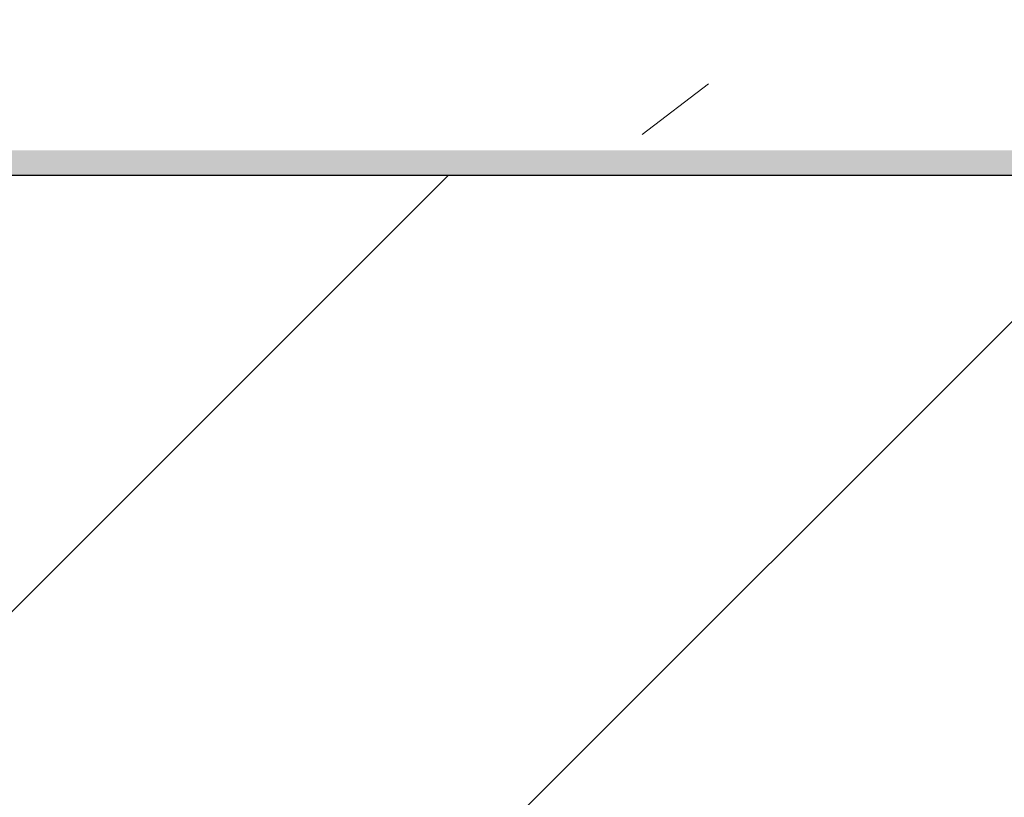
# Model space of a CAD drawing. Header units: millimetres. Extents: x 786 to 42540, y -7760 to 3796.
# Tile 184 of 256: x 37398 to 37557, y -5850 to -5725. Entities that reach past the tile are written whole.
import ezdxf

# ---------------------------------------------------------------- set-up
doc = ezdxf.new("R2010")
doc.units = ezdxf.units.MM
doc.layers.add('A-FLOR', color=7, linetype='Continuous', lineweight=13)
doc.layers.add('A-FLOR-PATT', color=7, linetype='Continuous', lineweight=25)

msp = doc.modelspace()

# ---------------------------------------------------------------- hatches: boundary and pattern name
at = {"layer": 'A-FLOR-PATT', "lineweight": 5}
h = msp.add_hatch(dxfattribs=at)
h.set_pattern_fill('FP_10', color=256, style=0, pattern_type=2)
h.set_pattern_definition([(50, (48694.2, -5700), (291.494, -25.502), [30.48, -335.28]), (355, (48694.2, -5700), (-56.389, 305.691), [24.384, -268.224]), (100.451, (48718.5, -5702.12), (235.108, 280.1865), [25.904, -284.944]), (46.184, (48694.2, -5618.72), (433.727, -67.268), [45.72, -502.92]), (96.636, (48730.35, -5624.33), (379.844, 395.885), [38.856, -427.416]), (351.184, (48694.2, -5618.7), (379.848, 395.881), [36.576, -402.336]), (21, (48734.85, -5639.04), (242.583, -163.624), [30.48, -335.28]), (326, (48734.85, -5639.04), (98.883, 294.701), [24.384, -268.224]), (71.451, (48755.06, -5652.68), (341.467, 131.074), [25.904, -284.944]), (37.5, (48694.21, -5700), (4.9419, 135.2883), [13.411, -251.562, 13.411, -258.877, -269.24]), (37.5, (48694.21, -5700), (4.9419, 135.2883), [-537.261, 13.411, -255.829]), (7.5, (48694.21, -5700), (106.9117, 160.289), [13.411, -141.834, 13.411, -245.466, -102.616]), (7.5, (48694.21, -5700), (106.9117, 160.289), [-414.122, 13.411, -89.205]), (327.5, (48603.58, -5700), (216.9455, -9.1662), [13.411, -88.189, 13.411, -303.581, -420.624]), (327.5, (48603.58, -5700), (216.9455, -9.1662), [-418.592, 13.411, -407.213]), (317.5, (48562.94, -5700), (237.007, 40.6827), [13.411, -118.669, 13.411, -197.104, -298.704]), (317.5, (48562.94, -5700), (237.007, 40.6827), [-342.595, 13.411, -285.293])])
h.paths.add_polyline_path([(37322.61, -5746), (42440.27, -5746), (42440.27, -5617), (37240.27, -5617), (37240.27, -5746)])
at = {"layer": 'A-FLOR-PATT', "lineweight": 5, "true_color": 0x515151}
msp.add_hatch(color=251, dxfattribs=at).paths.add_polyline_path([(38404.99, -5750), (42440.27, -5750), (42440.27, -5746), (37240.27, -5746), (37240.27, -5750), (37683.4, -5750)])
at = {"layer": 'A-FLOR-PATT', "lineweight": 5}
h = msp.add_hatch(dxfattribs=at)
h.set_pattern_fill('FP_8', color=256, style=0, pattern_type=2)
h.set_pattern_definition([(45, (48694.21, -5700), (-114.0493, 114.0493), []), (45, (48808.26, -5700), (-114.0493, 114.0493), [201.613, -40.323, 3.353, -36.97])])
h.paths.add_polyline_path([(42440.27, -6000), (42440.27, -5750), (37240.27, -5750), (37240.27, -6000), (41291.34, -6000)])

# ---------------------------------------------------------------- linework, layer by layer
at = {"layer": 'A-FLOR', "lineweight": 25}
msp.add_line((37240.27, -5750), (42440.27, -5750), dxfattribs=at)

doc.saveas('drawing.dxf')
